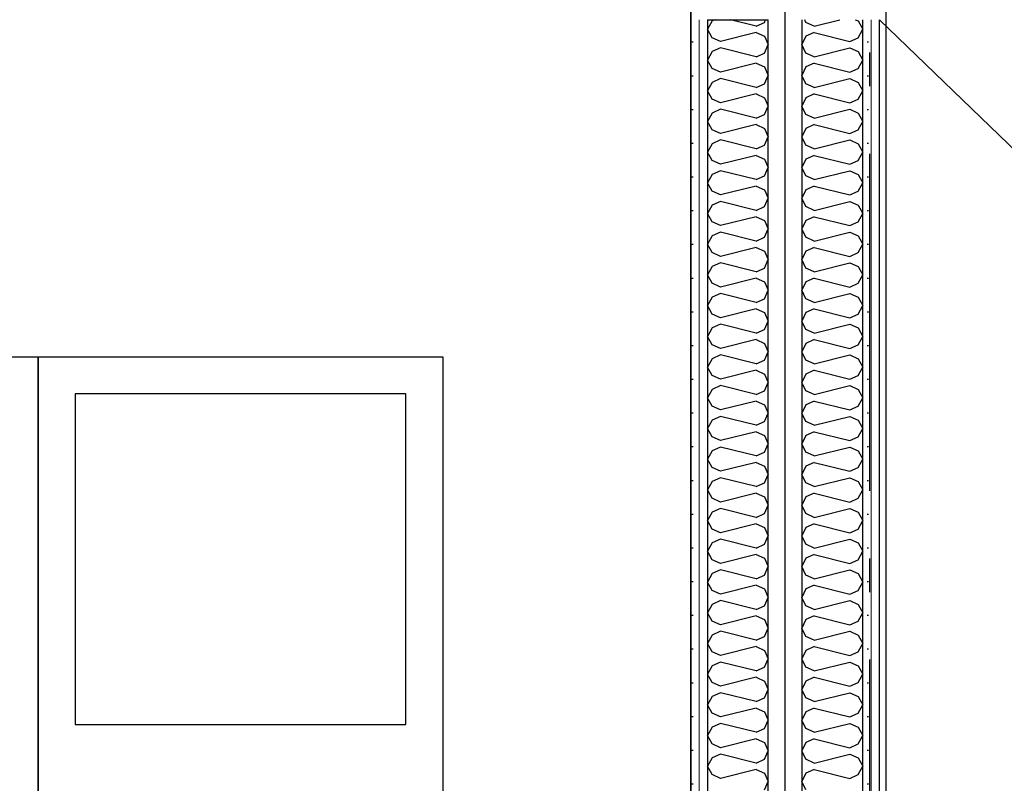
# Model space of a CAD drawing. Header units: millimetres. Extents: x -173281 to 144469, y -85977 to 83288.
# Tile 240 of 256: x -69933 to -68473, y -23449 to -22317. Entities that reach past the tile are written whole.
import ezdxf
from ezdxf.enums import TextEntityAlignment as Align

# ---------------------------------------------------------------- set-up
doc = ezdxf.new("R2010")
doc.units = ezdxf.units.MM
doc.header["$LTSCALE"] = 0.5
doc.header["$MEASUREMENT"] = 0
for name, pattern in [('Akselinje', [1500, 1000, -200, 100, -200]), ('Over snittplan', [260, 150, -50, 10, -50]), ('PLINE', [0])]:
    doc.linetypes.add(name, pattern=pattern)
doc.layers.add('234- Vinduer_ dører_ porter(Nye konstruksjoner)', color=7, linetype='Continuous', lineweight=0)
doc.layers.add('236- Innvendig kledning og overflate(Nye konstruksjoner)', color=7, linetype='Continuous', lineweight=0)
for name, color, linetype in [('242- Ikke-bærende innervegger', 7, 'Continuous'), ('242- Ikke-bærende innervegger (Skravur)(Nye konstruksjoner)', 7, 'Continuous'), ('242- Ikke-bærende innervegger(Nye konstruksjoner)', 7, 'Continuous'), ('244- Vinduer_ dører_ foldevegger(Nye konstruksjoner)', 7, 'Continuous'), ('252- Gulv på grunn_ bunnplate', 7, 'Continuous'), ('253- Oppforet gulv_ påstøp(Nye konstruksjoner)', 7, 'Continuous'), ('255- Gulvoverflate(Nye konstruksjoner)', 7, 'Continuous'), ('256- Faste himlinger og overflatebehandling(Nye konstruksjoner)', 7, 'Continuous'), ('82-- Modullinjer', 7, 'Continuous'), ('852- Teknisk_symbolsk informasjon_ bygning(Nye konstruksjoner)', 7, 'Continuous'), ('862- M___Nettoareal(Nye konstruksjoner)', 7, 'Continuous'), ('862- M___Nettoareal(Polylinje)(Nye konstruksjoner)', 7, 'Continuous'), ('862- M___Nettoareal(Tekst)(Nye konstruksjoner)', 7, 'Continuous')]:
    doc.layers.add(name, color=color, linetype=linetype)
doc.styles.add('GENERATED_STYLE_1', font='arial.ttf')
doc.styles.add('GENERATED_STYLE_2', font='arial.ttf')
doc.linetypes.add('Lydfuge betonggolv', pattern='A,0,[5,A-2607.111 Plan 1. etasje1.Shx,S=3.968254,R=0,X=0,Y=-3.46945e-18],-600,0', length=600)
pattern_1 = [(270, (0, 0), (86.60254, 0), [0, -50]), (270, (43.3, -25), (86.60254, 0), [0, -50])]
pattern_2 = [(90, (0, 0), (-86.60254, 0), [0, -50]), (90, (-43.3, 25), (-86.60254, 0), [0, -50])]

# ---------------------------------------------------------------- blocks, each defined once
blk = doc.blocks.new('Dans_teater_A-120_6', base_point=(-73175.2, -21455.7))
at = {"layer": '862- M___Nettoareal(Polylinje)(Nye konstruksjoner)', "linetype": 'PLINE', "flags": 128}
blk.add_lwpolyline([(-77605.7, -22311.9), (-77605.7, -25661.9), (-76468.2, -25661.9), (-76468.2, -25666.9), (-68938.2, -25666.9), (-68938.2, -22216.9), (-68938.2, -18756.9), (-77605.7, -18756.9), (-77605.7, -22121.9), (-77668.2, -22121.9), (-77768.2, -22121.9), (-77768.2, -22311.9), (-77668.2, -22311.9)], close=True, dxfattribs=at)
at = {"layer": '862- M___Nettoareal(Tekst)(Nye konstruksjoner)', "style": 'GENERATED_STYLE_1'}
for tag, height, p in [('DUMMY_862', 150, (-73293.1, -20924)), ('ROOM_NAME', 150, (-73293.1, -22021.7)), ('DUMMY_861', 100, (-73450.2, -21621.5)), ('ROOM_NUMBER', 100, (-73450.2, -22010.3)), ('DUMMY_863', 100, (-73057.4, -21987.4))]:
    blk.add_attdef(tag, text='', height=height, rotation=90, dxfattribs=at).set_placement(p, align=Align.TOP_LEFT)
blk = doc.blocks.new('Dørstempel[84]', base_point=(-67963.2, -22141.9))
at = {"layer": '852- Teknisk_symbolsk informasjon_ bygning(Nye konstruksjoner)', "char_height": 75, "attachment_point": 1, "rotation": 180, "style": 'GENERATED_STYLE_1'}
for s, insert in [('\\A1;{\\pql;\\pt0,50;\\fArial|b0|i0|c0|p0;\\W1.000000;x2\xa0090\\fArial|b0|i0|c0|p0;\\W1.000000;\\A1{\\H.66x;\\S^  ;}\\fArial|b0|i0|c0|p0;\\W1.000000;\\fArial|b0|i0|c0|p0;\\W1.000000;\\A1{\\H.66x;\\S^  ;}}', (-68034.6, -22956.9)), ('\\A1;{\\pql;\\pt0,50;\\fArial|b0|i0|c0|p0;\\W1.000000;990\\fArial|b0|i0|c0|p0;\\W1.000000;\\A1{\\H.66x;\\S^  ;}\\fArial|b0|i0|c0|p0;\\W1.000000;\\fArial|b0|i0|c0|p0;\\W1.000000;\\A1{\\H.66x;\\S^  ;}}', (-67863, -22956.9))]:
    blk.add_mtext(s, dxfattribs=dict(at, insert=insert))
at = {"layer": '852- Teknisk_symbolsk informasjon_ bygning(Nye konstruksjoner)', "style": 'GENERATED_STYLE_1'}
for tag, p in [('DUMMY_232', (-67805.8, -22620.5)), ('DUMMY_231', (-67805.8, -22738.4)), ('DUMMY_229', (-67805.8, -22856.2)), ('strUnitPrefix', (-67805.8, -22991.2))]:
    blk.add_attdef(tag, text='', height=75, rotation=180, dxfattribs=at).set_placement(p, align=Align.TOP_RIGHT)
for tag, p in [('DUMMY_233', (-67863, -22637.6)), ('AC_TextStyle_4', (-67863, -22755.5)), ('DUMMY_230', (-67863, -22856.2)), ('DUMMY_228', (-68343.4, -22974.1))]:
    blk.add_attdef(tag, text='', height=75, rotation=180, dxfattribs=at).set_placement(p, align=Align.TOP_LEFT)
blk.add_attdef('AC_WIDO_ID', text='', height=100, rotation=180, dxfattribs=at).set_placement((-67963.2, -22941.5), align=Align.BOTTOM_CENTER)
blk = doc.blocks.new('Dør[43]')
at = {"layer": '234- Vinduer_ dører_ porter(Nye konstruksjoner)', "linetype": 'PLINE'}
for p, q in [((-67453.2, -22141.9), (-68473.2, -22141.9)), ((-68458.2, -22199.9), (-68473.2, -22199.9)), ((-68473.2, -22291.9), (-68473.2, -22199.9)), ((-68408.2, -22199.9), (-68458.2, -22199.9)), ((-68458.2, -22199.9), (-68458.2, -22291.9)), ((-68408.2, -22199.9), (-67518.2, -22199.9)), ((-68408.2, -22291.9), (-68408.2, -22199.9)), ((-67468.2, -22199.9), (-67518.2, -22199.9)), ((-67518.2, -22199.9), (-67518.2, -22291.9)), ((-67468.2, -22199.9), (-67453.2, -22199.9)), ((-67468.2, -22291.9), (-67468.2, -22199.9)), ((-67453.2, -22291.9), (-67453.2, -22199.9)), ((-67453.2, -22291.9), (-68473.2, -22291.9)), ((-68458.2, -22291.9), (-68473.2, -22291.9)), ((-68458.2, -22291.9), (-68408.2, -22291.9)), ((-67518.2, -22291.9), (-68408.2, -22291.9)), ((-68408.2, -22291.9), (-68408.2, -23181.9)), ((-67518.2, -22291.9), (-67468.2, -22291.9)), ((-67468.2, -22291.9), (-67453.2, -22291.9))]:
    blk.add_line(p, q, dxfattribs=at)
blk.add_arc((-68408.2, -22291.9), 890, 270, 0, dxfattribs=at)
at = {"layer": '236- Innvendig kledning og overflate(Nye konstruksjoner)', "linetype": 'PLINE'}
for p, q in [((-68473.2, -22154.4), (-68473.2, -22141.9)), ((-67453.2, -22154.4), (-67453.2, -22141.9)), ((-68473.2, -22166.9), (-68473.2, -22154.4)), ((-67453.2, -22166.9), (-67453.2, -22154.4)), ((-68473.2, -22279.4), (-68473.2, -22266.9)), ((-68473.2, -22279.4), (-68473.2, -22266.9)), ((-67453.2, -22279.4), (-67453.2, -22266.9)), ((-67453.2, -22279.4), (-67453.2, -22266.9)), ((-68473.2, -22291.9), (-68473.2, -22279.4)), ((-68473.2, -22291.9), (-68473.2, -22279.4)), ((-67453.2, -22291.9), (-67453.2, -22279.4)), ((-67453.2, -22291.9), (-67453.2, -22279.4))]:
    blk.add_line(p, q, dxfattribs=at)
at = {"layer": '244- Vinduer_ dører_ foldevegger(Nye konstruksjoner)', "linetype": 'PLINE'}
for p, q in [((-68473.2, -22199.9), (-68473.2, -22166.9)), ((-67453.2, -22199.9), (-67453.2, -22166.9)), ((-68473.2, -22266.9), (-68473.2, -22199.9)), ((-68473.2, -22266.9), (-68473.2, -22199.9)), ((-67453.2, -22266.9), (-67453.2, -22199.9)), ((-67453.2, -22266.9), (-67453.2, -22199.9))]:
    blk.add_line(p, q, dxfattribs=at)
at = {"layer": '852- Teknisk_symbolsk informasjon_ bygning(Nye konstruksjoner)'}
ref = blk.add_blockref('Dørstempel[84]', (-67963.2, -22141.9), dxfattribs=at)
ref.add_attrib('AC_TextStyle_4', 'EI2 30 Sa', dxfattribs={"color": 7, "height": 75, "rotation": 180, "style": 'GENERATED_STYLE_1'}).set_placement((-67863, -22755.5), align=Align.TOP_LEFT)
ref.add_attrib('AC_WIDO_ID', 'A-118.2', dxfattribs={"color": 7, "height": 100, "rotation": 180, "style": 'GENERATED_STYLE_1'}).set_placement((-67963.2, -22941.5), align=Align.BOTTOM_CENTER)
ref.add_attrib('strUnitPrefix', 'BxH:', dxfattribs={"color": 7, "height": 75, "rotation": 180, "style": 'GENERATED_STYLE_1'}).set_placement((-67805.8, -22991.2), align=Align.TOP_RIGHT)
ref.add_attrib('DUMMY_233', '38 dB', dxfattribs={"color": 7, "height": 75, "rotation": 180, "style": 'GENERATED_STYLE_1'}).set_placement((-67863, -22637.6), align=Align.TOP_LEFT)
blk = doc.blocks.new('Standard grid marker[267]', base_point=(-68673.2, 26434.4))
at = {"layer": '82-- Modullinjer', "linetype": 'Akselinje'}
blk.add_line((-68673.2, 26234.4), (-68673.2, -50374.4), dxfattribs=at)
at = {"layer": '82-- Modullinjer', "style": 'GENERATED_STYLE_2'}
for tag, p in [('AC_MarkerText_1_0', (-68800.7, 26644.4)), ('AC_MarkerText_1_1', (-68800.7, -50864.4))]:
    blk.add_attdef(tag, text='', height=175, rotation=90, dxfattribs=at).set_placement(p, align=Align.TOP_CENTER)
blk = doc.blocks.new('*X1416')
at = {"layer": '242- Ikke-bærende innervegger (Skravur)(Nye konstruksjoner)', "linetype": 'PLINE'}
for p, q in [((-68906.2, -22318.7), (-68913.2, -22331.2)), ((-68902.2, -22316.9), (-68906.2, -22318.7)), ((-68841.2, -22326.4), (-68879.1, -22316.9)), ((-68841.2, -22326.4), (-68829, -22320.9)), ((-68829, -22320.9), (-68827.2, -22316.9)), ((-68906.2, -22343.6), (-68913.2, -22331.2)), ((-68841.2, -22336), (-68894, -22349.2)), ((-68841.2, -22336), (-68829, -22341.5)), ((-68829, -22341.5), (-68823.2, -22353.9)), ((-68894, -22349.2), (-68906.2, -22343.6)), ((-68829, -22366.4), (-68823.2, -22353.9)), ((-68906.2, -22364.3), (-68913.2, -22376.7)), ((-68894, -22358.7), (-68906.2, -22364.3)), ((-68841.2, -22371.9), (-68894, -22358.7)), ((-68841.2, -22371.9), (-68829, -22366.4)), ((-68906.2, -22389.1), (-68913.2, -22376.7)), ((-68841.2, -22381.5), (-68894, -22394.7)), ((-68841.2, -22381.5), (-68829, -22387)), ((-68894, -22394.7), (-68906.2, -22389.1)), ((-68829, -22387), (-68823.2, -22399.5)), ((-68829, -22411.9), (-68823.2, -22399.5)), ((-68906.2, -22409.8), (-68913.2, -22422.2)), ((-68894, -22404.3), (-68906.2, -22409.8)), ((-68841.2, -22417.5), (-68894, -22404.3)), ((-68841.2, -22417.5), (-68829, -22411.9)), ((-68906.2, -22434.7), (-68913.2, -22422.2)), ((-68841.2, -22427), (-68894, -22440.2)), ((-68841.2, -22427), (-68829, -22432.6)), ((-68894, -22440.2), (-68906.2, -22434.7)), ((-68829, -22432.6), (-68823.2, -22445)), ((-68906.2, -22455.3), (-68913.2, -22467.8)), ((-68894, -22449.8), (-68906.2, -22455.3)), ((-68841.2, -22463), (-68894, -22449.8)), ((-68841.2, -22463), (-68829, -22457.4)), ((-68829, -22457.4), (-68823.2, -22445)), ((-68906.2, -22480.2), (-68913.2, -22467.8)), ((-68841.2, -22472.5), (-68894, -22485.7)), ((-68841.2, -22472.5), (-68829, -22478.1)), ((-68894, -22485.7), (-68906.2, -22480.2)), ((-68829, -22478.1), (-68823.2, -22490.5)), ((-68906.2, -22500.9), (-68913.2, -22513.3)), ((-68894, -22495.3), (-68906.2, -22500.9)), ((-68841.2, -22508.5), (-68894, -22495.3)), ((-68829, -22503), (-68823.2, -22490.5)), ((-68906.2, -22525.7), (-68913.2, -22513.3)), ((-68841.2, -22508.5), (-68829, -22503)), ((-68894, -22531.3), (-68906.2, -22525.7)), ((-68841.2, -22518.1), (-68894, -22531.3)), ((-68841.2, -22518.1), (-68829, -22523.6)), ((-68829, -22523.6), (-68823.2, -22536.1)), ((-68894, -22540.8), (-68906.2, -22546.4)), ((-68841.2, -22554), (-68894, -22540.8)), ((-68829, -22548.5), (-68823.2, -22536.1)), ((-68906.2, -22546.4), (-68913.2, -22558.8)), ((-68906.2, -22571.3), (-68913.2, -22558.8)), ((-68841.2, -22554), (-68829, -22548.5)), ((-68894, -22576.8), (-68906.2, -22571.3)), ((-68841.2, -22563.6), (-68894, -22576.8)), ((-68841.2, -22563.6), (-68829, -22569.2)), ((-68829, -22569.2), (-68823.2, -22581.6)), ((-68894, -22586.4), (-68906.2, -22591.9)), ((-68841.2, -22599.6), (-68894, -22586.4)), ((-68829, -22594), (-68823.2, -22581.6)), ((-68906.2, -22591.9), (-68913.2, -22604.3)), ((-68906.2, -22616.8), (-68913.2, -22604.3)), ((-68841.2, -22599.6), (-68829, -22594)), ((-68894, -22622.3), (-68906.2, -22616.8)), ((-68841.2, -22609.1), (-68894, -22622.3)), ((-68841.2, -22609.1), (-68829, -22614.7)), ((-68829, -22614.7), (-68823.2, -22627.1)), ((-68894, -22631.9), (-68906.2, -22637.4)), ((-68841.2, -22645.1), (-68894, -22631.9)), ((-68829, -22639.5), (-68823.2, -22627.1)), ((-68906.2, -22637.4), (-68913.2, -22649.9)), ((-68841.2, -22645.1), (-68829, -22639.5)), ((-68906.2, -22662.3), (-68913.2, -22649.9)), ((-68894, -22667.9), (-68906.2, -22662.3)), ((-68841.2, -22654.7), (-68894, -22667.9)), ((-68841.2, -22654.7), (-68829, -22660.2)), ((-68829, -22660.2), (-68823.2, -22672.6)), ((-68894, -22677.4), (-68906.2, -22683)), ((-68841.2, -22690.6), (-68894, -22677.4)), ((-68829, -22685.1), (-68823.2, -22672.6)), ((-68906.2, -22683), (-68913.2, -22695.4)), ((-68841.2, -22690.6), (-68829, -22685.1)), ((-68906.2, -22707.8), (-68913.2, -22695.4)), ((-68841.2, -22700.2), (-68894, -22713.4)), ((-68841.2, -22700.2), (-68829, -22705.7)), ((-68829, -22705.7), (-68823.2, -22718.2)), ((-68894, -22713.4), (-68906.2, -22707.8)), ((-68829, -22730.6), (-68823.2, -22718.2)), ((-68906.2, -22728.5), (-68913.2, -22740.9)), ((-68894, -22722.9), (-68906.2, -22728.5)), ((-68841.2, -22736.1), (-68894, -22722.9)), ((-68841.2, -22736.1), (-68829, -22730.6)), ((-68906.2, -22753.4), (-68913.2, -22740.9)), ((-68841.2, -22745.7), (-68894, -22758.9)), ((-68841.2, -22745.7), (-68829, -22751.3)), ((-68894, -22758.9), (-68906.2, -22753.4)), ((-68829, -22751.3), (-68823.2, -22763.7)), ((-68829, -22776.1), (-68823.2, -22763.7)), ((-68906.2, -22774), (-68913.2, -22786.5)), ((-68894, -22768.5), (-68906.2, -22774)), ((-68841.2, -22781.7), (-68894, -22768.5)), ((-68841.2, -22781.7), (-68829, -22776.1)), ((-68906.2, -22798.9), (-68913.2, -22786.5)), ((-68841.2, -22791.2), (-68894, -22804.4)), ((-68841.2, -22791.2), (-68829, -22796.8)), ((-68894, -22804.4), (-68906.2, -22798.9)), ((-68829, -22796.8), (-68823.2, -22809.2)), ((-68906.2, -22819.6), (-68913.2, -22832)), ((-68894, -22814), (-68906.2, -22819.6)), ((-68841.2, -22827.2), (-68894, -22814)), ((-68841.2, -22827.2), (-68829, -22821.7)), ((-68829, -22821.7), (-68823.2, -22809.2)), ((-68906.2, -22844.4), (-68913.2, -22832)), ((-68841.2, -22836.8), (-68894, -22850)), ((-68841.2, -22836.8), (-68829, -22842.3)), ((-68894, -22850), (-68906.2, -22844.4)), ((-68829, -22842.3), (-68823.2, -22854.7)), ((-68906.2, -22865.1), (-68913.2, -22877.5)), ((-68894, -22859.5), (-68906.2, -22865.1)), ((-68841.2, -22872.7), (-68894, -22859.5)), ((-68841.2, -22872.7), (-68829, -22867.2)), ((-68829, -22867.2), (-68823.2, -22854.7)), ((-68906.2, -22889.9), (-68913.2, -22877.5)), ((-68894, -22895.5), (-68906.2, -22889.9)), ((-68841.2, -22882.3), (-68894, -22895.5)), ((-68841.2, -22882.3), (-68829, -22887.8)), ((-68829, -22887.8), (-68823.2, -22900.3)), ((-68906.2, -22910.6), (-68913.2, -22923)), ((-68894, -22905.1), (-68906.2, -22910.6)), ((-68841.2, -22918.3), (-68894, -22905.1)), ((-68829, -22912.7), (-68823.2, -22900.3)), ((-68906.2, -22935.5), (-68913.2, -22923)), ((-68841.2, -22918.3), (-68829, -22912.7)), ((-68894, -22941), (-68906.2, -22935.5)), ((-68841.2, -22927.8), (-68894, -22941)), ((-68841.2, -22927.8), (-68829, -22933.4)), ((-68829, -22933.4), (-68823.2, -22945.8)), ((-68894, -22950.6), (-68906.2, -22956.1)), ((-68841.2, -22963.8), (-68894, -22950.6)), ((-68829, -22958.2), (-68823.2, -22945.8)), ((-68906.2, -22956.1), (-68913.2, -22968.6)), ((-68906.2, -22981), (-68913.2, -22968.6)), ((-68841.2, -22963.8), (-68829, -22958.2)), ((-68894, -22986.5), (-68906.2, -22981)), ((-68841.2, -22973.3), (-68894, -22986.5)), ((-68841.2, -22973.3), (-68829, -22978.9)), ((-68829, -22978.9), (-68823.2, -22991.3)), ((-68894, -22996.1), (-68906.2, -23001.7)), ((-68841.2, -23009.3), (-68894, -22996.1)), ((-68829, -23003.8), (-68823.2, -22991.3)), ((-68906.2, -23001.7), (-68913.2, -23014.1)), ((-68841.2, -23009.3), (-68829, -23003.8)), ((-68906.2, -23026.5), (-68913.2, -23014.1)), ((-68894, -23032.1), (-68906.2, -23026.5)), ((-68841.2, -23018.9), (-68894, -23032.1)), ((-68841.2, -23018.9), (-68829, -23024.4)), ((-68829, -23024.4), (-68823.2, -23036.9)), ((-68894, -23041.6), (-68906.2, -23047.2)), ((-68841.2, -23054.8), (-68894, -23041.6)), ((-68829, -23049.3), (-68823.2, -23036.9)), ((-68906.2, -23047.2), (-68913.2, -23059.6)), ((-68841.2, -23054.8), (-68829, -23049.3)), ((-68906.2, -23072.1), (-68913.2, -23059.6)), ((-68841.2, -23064.4), (-68894, -23077.6)), ((-68841.2, -23064.4), (-68829, -23070)), ((-68829, -23070), (-68823.2, -23082.4)), ((-68894, -23077.6), (-68906.2, -23072.1)), ((-68829, -23094.8), (-68823.2, -23082.4)), ((-68906.2, -23092.7), (-68913.2, -23105.1)), ((-68894, -23087.2), (-68906.2, -23092.7)), ((-68841.2, -23100.4), (-68894, -23087.2)), ((-68841.2, -23100.4), (-68829, -23094.8)), ((-68906.2, -23117.6), (-68913.2, -23105.1)), ((-68841.2, -23109.9), (-68894, -23123.1)), ((-68841.2, -23109.9), (-68829, -23115.5)), ((-68829, -23115.5), (-68823.2, -23127.9)), ((-68894, -23123.1), (-68906.2, -23117.6)), ((-68829, -23140.3), (-68823.2, -23127.9)), ((-68906.2, -23138.2), (-68913.2, -23150.7)), ((-68894, -23132.7), (-68906.2, -23138.2)), ((-68841.2, -23145.9), (-68894, -23132.7)), ((-68841.2, -23145.9), (-68829, -23140.3)), ((-68906.2, -23163.1), (-68913.2, -23150.7)), ((-68841.2, -23155.5), (-68894, -23168.7)), ((-68841.2, -23155.5), (-68829, -23161)), ((-68894, -23168.7), (-68906.2, -23163.1)), ((-68829, -23161), (-68823.2, -23173.4)), ((-68829, -23185.9), (-68823.2, -23173.4)), ((-68906.2, -23183.8), (-68913.2, -23196.2)), ((-68894, -23178.2), (-68906.2, -23183.8)), ((-68841.2, -23191.4), (-68894, -23178.2)), ((-68841.2, -23191.4), (-68829, -23185.9)), ((-68906.2, -23208.6), (-68913.2, -23196.2)), ((-68841.2, -23201), (-68894, -23214.2)), ((-68841.2, -23201), (-68829, -23206.5)), ((-68894, -23214.2), (-68906.2, -23208.6)), ((-68829, -23206.5), (-68823.2, -23219)), ((-68906.2, -23229.3), (-68913.2, -23241.7)), ((-68894, -23223.7), (-68906.2, -23229.3)), ((-68841.2, -23236.9), (-68894, -23223.7)), ((-68841.2, -23236.9), (-68829, -23231.4)), ((-68829, -23231.4), (-68823.2, -23219)), ((-68906.2, -23254.2), (-68913.2, -23241.7)), ((-68841.2, -23246.5), (-68894, -23259.7)), ((-68841.2, -23246.5), (-68829, -23252.1)), ((-68894, -23259.7), (-68906.2, -23254.2)), ((-68829, -23252.1), (-68823.2, -23264.5)), ((-68906.2, -23274.8), (-68913.2, -23287.3)), ((-68894, -23269.3), (-68906.2, -23274.8)), ((-68841.2, -23282.5), (-68894, -23269.3)), ((-68829, -23276.9), (-68823.2, -23264.5)), ((-68906.2, -23299.7), (-68913.2, -23287.3)), ((-68841.2, -23282.5), (-68829, -23276.9)), ((-68894, -23305.2), (-68906.2, -23299.7)), ((-68841.2, -23292), (-68894, -23305.2)), ((-68841.2, -23292), (-68829, -23297.6)), ((-68829, -23297.6), (-68823.2, -23310)), ((-68894, -23314.8), (-68906.2, -23320.4)), ((-68841.2, -23328), (-68894, -23314.8)), ((-68829, -23322.5), (-68823.2, -23310)), ((-68906.2, -23320.4), (-68913.2, -23332.8)), ((-68906.2, -23345.2), (-68913.2, -23332.8)), ((-68841.2, -23328), (-68829, -23322.5)), ((-68894, -23350.8), (-68906.2, -23345.2)), ((-68841.2, -23337.6), (-68894, -23350.8)), ((-68841.2, -23337.6), (-68829, -23343.1)), ((-68829, -23343.1), (-68823.2, -23355.5)), ((-68894, -23360.3), (-68906.2, -23365.9)), ((-68841.2, -23373.5), (-68894, -23360.3)), ((-68829, -23368), (-68823.2, -23355.5)), ((-68906.2, -23365.9), (-68913.2, -23378.3)), ((-68906.2, -23390.7), (-68913.2, -23378.3)), ((-68841.2, -23373.5), (-68829, -23368)), ((-68894, -23396.3), (-68906.2, -23390.7)), ((-68841.2, -23383.1), (-68894, -23396.3)), ((-68841.2, -23383.1), (-68829, -23388.6)), ((-68829, -23388.6), (-68823.2, -23401.1)), ((-68894, -23405.9), (-68906.2, -23411.4)), ((-68841.2, -23419.1), (-68894, -23405.9)), ((-68829, -23413.5), (-68823.2, -23401.1)), ((-68906.2, -23411.4), (-68913.2, -23423.8)), ((-68841.2, -23419.1), (-68829, -23413.5)), ((-68906.2, -23436.3), (-68913.2, -23423.8)), ((-68894, -23441.8), (-68906.2, -23436.3)), ((-68841.2, -23428.6), (-68894, -23441.8)), ((-68841.2, -23428.6), (-68829, -23434.2)), ((-68829, -23434.2), (-68823.2, -23446.6)), ((-68829, -23459), (-68823.2, -23446.6))]:
    blk.add_line(p, q, dxfattribs=at)
blk = doc.blocks.new('*X1417')
at = {"layer": '242- Ikke-bærende innervegger (Skravur)(Nye konstruksjoner)', "linetype": 'PLINE'}
for p, q in [((-68767.3, -22320.9), (-68769.1, -22316.9)), ((-68755.1, -22326.4), (-68767.3, -22320.9)), ((-68755.1, -22326.4), (-68717.2, -22316.9)), ((-68694.1, -22316.9), (-68690.1, -22318.7)), ((-68690.1, -22318.7), (-68683.2, -22331.2)), ((-68767.3, -22341.5), (-68773.2, -22353.9)), ((-68755.1, -22336), (-68767.3, -22341.5)), ((-68755.1, -22336), (-68702.3, -22349.2)), ((-68690.1, -22343.6), (-68683.2, -22331.2)), ((-68767.3, -22366.4), (-68773.2, -22353.9)), ((-68702.3, -22349.2), (-68690.1, -22343.6)), ((-68755.1, -22371.9), (-68767.3, -22366.4)), ((-68755.1, -22371.9), (-68702.3, -22358.7)), ((-68702.3, -22358.7), (-68690.1, -22364.3)), ((-68690.1, -22364.3), (-68683.2, -22376.7)), ((-68755.1, -22381.5), (-68767.3, -22387)), ((-68755.1, -22381.5), (-68702.3, -22394.7)), ((-68690.1, -22389.1), (-68683.2, -22376.7)), ((-68767.3, -22387), (-68773.2, -22399.5)), ((-68767.3, -22411.9), (-68773.2, -22399.5)), ((-68702.3, -22394.7), (-68690.1, -22389.1)), ((-68755.1, -22417.5), (-68767.3, -22411.9)), ((-68755.1, -22417.5), (-68702.3, -22404.3)), ((-68702.3, -22404.3), (-68690.1, -22409.8)), ((-68690.1, -22409.8), (-68683.2, -22422.2)), ((-68755.1, -22427), (-68767.3, -22432.6)), ((-68755.1, -22427), (-68702.3, -22440.2)), ((-68690.1, -22434.7), (-68683.2, -22422.2)), ((-68767.3, -22432.6), (-68773.2, -22445)), ((-68702.3, -22440.2), (-68690.1, -22434.7)), ((-68767.3, -22457.4), (-68773.2, -22445)), ((-68755.1, -22463), (-68767.3, -22457.4)), ((-68755.1, -22463), (-68702.3, -22449.8)), ((-68702.3, -22449.8), (-68690.1, -22455.3)), ((-68690.1, -22455.3), (-68683.2, -22467.8)), ((-68755.1, -22472.5), (-68767.3, -22478.1)), ((-68755.1, -22472.5), (-68702.3, -22485.7)), ((-68690.1, -22480.2), (-68683.2, -22467.8)), ((-68767.3, -22478.1), (-68773.2, -22490.5)), ((-68702.3, -22485.7), (-68690.1, -22480.2)), ((-68767.3, -22503), (-68773.2, -22490.5)), ((-68755.1, -22508.5), (-68702.3, -22495.3)), ((-68702.3, -22495.3), (-68690.1, -22500.9)), ((-68690.1, -22500.9), (-68683.2, -22513.3)), ((-68755.1, -22508.5), (-68767.3, -22503)), ((-68690.1, -22525.7), (-68683.2, -22513.3)), ((-68767.3, -22523.6), (-68773.2, -22536.1)), ((-68755.1, -22518.1), (-68767.3, -22523.6)), ((-68755.1, -22518.1), (-68702.3, -22531.3)), ((-68702.3, -22531.3), (-68690.1, -22525.7)), ((-68767.3, -22548.5), (-68773.2, -22536.1)), ((-68755.1, -22554), (-68702.3, -22540.8)), ((-68702.3, -22540.8), (-68690.1, -22546.4)), ((-68755.1, -22554), (-68767.3, -22548.5)), ((-68690.1, -22546.4), (-68683.2, -22558.8)), ((-68690.1, -22571.3), (-68683.2, -22558.8)), ((-68767.3, -22569.2), (-68773.2, -22581.6)), ((-68755.1, -22563.6), (-68767.3, -22569.2)), ((-68755.1, -22563.6), (-68702.3, -22576.8)), ((-68702.3, -22576.8), (-68690.1, -22571.3)), ((-68767.3, -22594), (-68773.2, -22581.6)), ((-68755.1, -22599.6), (-68702.3, -22586.4)), ((-68702.3, -22586.4), (-68690.1, -22591.9)), ((-68755.1, -22599.6), (-68767.3, -22594)), ((-68690.1, -22591.9), (-68683.2, -22604.3)), ((-68690.1, -22616.8), (-68683.2, -22604.3)), ((-68767.3, -22614.7), (-68773.2, -22627.1)), ((-68755.1, -22609.1), (-68767.3, -22614.7)), ((-68755.1, -22609.1), (-68702.3, -22622.3)), ((-68702.3, -22622.3), (-68690.1, -22616.8)), ((-68767.3, -22639.5), (-68773.2, -22627.1)), ((-68755.1, -22645.1), (-68702.3, -22631.9)), ((-68702.3, -22631.9), (-68690.1, -22637.4)), ((-68755.1, -22645.1), (-68767.3, -22639.5)), ((-68690.1, -22637.4), (-68683.2, -22649.9)), ((-68767.3, -22660.2), (-68773.2, -22672.6)), ((-68755.1, -22654.7), (-68767.3, -22660.2)), ((-68755.1, -22654.7), (-68702.3, -22667.9)), ((-68702.3, -22667.9), (-68690.1, -22662.3)), ((-68690.1, -22662.3), (-68683.2, -22649.9)), ((-68767.3, -22685.1), (-68773.2, -22672.6)), ((-68755.1, -22690.6), (-68702.3, -22677.4)), ((-68702.3, -22677.4), (-68690.1, -22683)), ((-68755.1, -22690.6), (-68767.3, -22685.1)), ((-68690.1, -22683), (-68683.2, -22695.4)), ((-68767.3, -22705.7), (-68773.2, -22718.2)), ((-68755.1, -22700.2), (-68767.3, -22705.7)), ((-68755.1, -22700.2), (-68702.3, -22713.4)), ((-68690.1, -22707.8), (-68683.2, -22695.4)), ((-68767.3, -22730.6), (-68773.2, -22718.2)), ((-68702.3, -22713.4), (-68690.1, -22707.8)), ((-68755.1, -22736.1), (-68767.3, -22730.6)), ((-68755.1, -22736.1), (-68702.3, -22722.9)), ((-68702.3, -22722.9), (-68690.1, -22728.5)), ((-68690.1, -22728.5), (-68683.2, -22740.9)), ((-68755.1, -22745.7), (-68767.3, -22751.3)), ((-68755.1, -22745.7), (-68702.3, -22758.9)), ((-68690.1, -22753.4), (-68683.2, -22740.9)), ((-68767.3, -22751.3), (-68773.2, -22763.7)), ((-68767.3, -22776.1), (-68773.2, -22763.7)), ((-68702.3, -22758.9), (-68690.1, -22753.4)), ((-68755.1, -22781.7), (-68767.3, -22776.1)), ((-68755.1, -22781.7), (-68702.3, -22768.5)), ((-68702.3, -22768.5), (-68690.1, -22774)), ((-68690.1, -22774), (-68683.2, -22786.5)), ((-68755.1, -22791.2), (-68767.3, -22796.8)), ((-68755.1, -22791.2), (-68702.3, -22804.4)), ((-68690.1, -22798.9), (-68683.2, -22786.5)), ((-68767.3, -22796.8), (-68773.2, -22809.2)), ((-68702.3, -22804.4), (-68690.1, -22798.9)), ((-68767.3, -22821.7), (-68773.2, -22809.2)), ((-68755.1, -22827.2), (-68767.3, -22821.7)), ((-68755.1, -22827.2), (-68702.3, -22814)), ((-68702.3, -22814), (-68690.1, -22819.6)), ((-68690.1, -22819.6), (-68683.2, -22832)), ((-68755.1, -22836.8), (-68767.3, -22842.3)), ((-68755.1, -22836.8), (-68702.3, -22850)), ((-68690.1, -22844.4), (-68683.2, -22832)), ((-68767.3, -22842.3), (-68773.2, -22854.7)), ((-68702.3, -22850), (-68690.1, -22844.4)), ((-68767.3, -22867.2), (-68773.2, -22854.7)), ((-68755.1, -22872.7), (-68767.3, -22867.2)), ((-68755.1, -22872.7), (-68702.3, -22859.5)), ((-68702.3, -22859.5), (-68690.1, -22865.1)), ((-68690.1, -22865.1), (-68683.2, -22877.5)), ((-68690.1, -22889.9), (-68683.2, -22877.5)), ((-68767.3, -22887.8), (-68773.2, -22900.3)), ((-68755.1, -22882.3), (-68767.3, -22887.8)), ((-68755.1, -22882.3), (-68702.3, -22895.5)), ((-68702.3, -22895.5), (-68690.1, -22889.9)), ((-68767.3, -22912.7), (-68773.2, -22900.3)), ((-68755.1, -22918.3), (-68702.3, -22905.1)), ((-68702.3, -22905.1), (-68690.1, -22910.6)), ((-68690.1, -22910.6), (-68683.2, -22923)), ((-68755.1, -22918.3), (-68767.3, -22912.7)), ((-68690.1, -22935.5), (-68683.2, -22923)), ((-68767.3, -22933.4), (-68773.2, -22945.8)), ((-68755.1, -22927.8), (-68767.3, -22933.4)), ((-68755.1, -22927.8), (-68702.3, -22941)), ((-68702.3, -22941), (-68690.1, -22935.5)), ((-68767.3, -22958.2), (-68773.2, -22945.8)), ((-68755.1, -22963.8), (-68702.3, -22950.6)), ((-68702.3, -22950.6), (-68690.1, -22956.1)), ((-68755.1, -22963.8), (-68767.3, -22958.2)), ((-68690.1, -22956.1), (-68683.2, -22968.6)), ((-68690.1, -22981), (-68683.2, -22968.6)), ((-68767.3, -22978.9), (-68773.2, -22991.3)), ((-68755.1, -22973.3), (-68767.3, -22978.9)), ((-68755.1, -22973.3), (-68702.3, -22986.5)), ((-68702.3, -22986.5), (-68690.1, -22981)), ((-68767.3, -23003.8), (-68773.2, -22991.3)), ((-68755.1, -23009.3), (-68702.3, -22996.1)), ((-68702.3, -22996.1), (-68690.1, -23001.7)), ((-68755.1, -23009.3), (-68767.3, -23003.8)), ((-68690.1, -23001.7), (-68683.2, -23014.1)), ((-68767.3, -23024.4), (-68773.2, -23036.9)), ((-68755.1, -23018.9), (-68767.3, -23024.4)), ((-68755.1, -23018.9), (-68702.3, -23032.1)), ((-68702.3, -23032.1), (-68690.1, -23026.5)), ((-68690.1, -23026.5), (-68683.2, -23014.1)), ((-68767.3, -23049.3), (-68773.2, -23036.9)), ((-68755.1, -23054.8), (-68702.3, -23041.6)), ((-68702.3, -23041.6), (-68690.1, -23047.2)), ((-68755.1, -23054.8), (-68767.3, -23049.3)), ((-68690.1, -23047.2), (-68683.2, -23059.6)), ((-68767.3, -23070), (-68773.2, -23082.4)), ((-68755.1, -23064.4), (-68767.3, -23070)), ((-68755.1, -23064.4), (-68702.3, -23077.6)), ((-68690.1, -23072.1), (-68683.2, -23059.6)), ((-68767.3, -23094.8), (-68773.2, -23082.4)), ((-68702.3, -23077.6), (-68690.1, -23072.1)), ((-68755.1, -23100.4), (-68767.3, -23094.8)), ((-68755.1, -23100.4), (-68702.3, -23087.2)), ((-68702.3, -23087.2), (-68690.1, -23092.7)), ((-68690.1, -23092.7), (-68683.2, -23105.1)), ((-68767.3, -23115.5), (-68773.2, -23127.9)), ((-68755.1, -23109.9), (-68767.3, -23115.5)), ((-68755.1, -23109.9), (-68702.3, -23123.1)), ((-68690.1, -23117.6), (-68683.2, -23105.1)), ((-68767.3, -23140.3), (-68773.2, -23127.9)), ((-68702.3, -23123.1), (-68690.1, -23117.6)), ((-68755.1, -23145.9), (-68767.3, -23140.3)), ((-68755.1, -23145.9), (-68702.3, -23132.7)), ((-68702.3, -23132.7), (-68690.1, -23138.2)), ((-68690.1, -23138.2), (-68683.2, -23150.7)), ((-68755.1, -23155.5), (-68767.3, -23161)), ((-68755.1, -23155.5), (-68702.3, -23168.7)), ((-68690.1, -23163.1), (-68683.2, -23150.7)), ((-68767.3, -23161), (-68773.2, -23173.4)), ((-68767.3, -23185.9), (-68773.2, -23173.4)), ((-68702.3, -23168.7), (-68690.1, -23163.1)), ((-68755.1, -23191.4), (-68767.3, -23185.9)), ((-68755.1, -23191.4), (-68702.3, -23178.2)), ((-68702.3, -23178.2), (-68690.1, -23183.8)), ((-68690.1, -23183.8), (-68683.2, -23196.2)), ((-68755.1, -23201), (-68767.3, -23206.5)), ((-68755.1, -23201), (-68702.3, -23214.2)), ((-68690.1, -23208.6), (-68683.2, -23196.2)), ((-68767.3, -23206.5), (-68773.2, -23219)), ((-68702.3, -23214.2), (-68690.1, -23208.6)), ((-68767.3, -23231.4), (-68773.2, -23219)), ((-68755.1, -23236.9), (-68767.3, -23231.4)), ((-68755.1, -23236.9), (-68702.3, -23223.7)), ((-68702.3, -23223.7), (-68690.1, -23229.3)), ((-68690.1, -23229.3), (-68683.2, -23241.7)), ((-68755.1, -23246.5), (-68767.3, -23252.1)), ((-68755.1, -23246.5), (-68702.3, -23259.7)), ((-68690.1, -23254.2), (-68683.2, -23241.7)), ((-68767.3, -23252.1), (-68773.2, -23264.5)), ((-68702.3, -23259.7), (-68690.1, -23254.2)), ((-68767.3, -23276.9), (-68773.2, -23264.5)), ((-68755.1, -23282.5), (-68702.3, -23269.3)), ((-68702.3, -23269.3), (-68690.1, -23274.8)), ((-68690.1, -23274.8), (-68683.2, -23287.3)), ((-68755.1, -23282.5), (-68767.3, -23276.9)), ((-68690.1, -23299.7), (-68683.2, -23287.3)), ((-68767.3, -23297.6), (-68773.2, -23310)), ((-68755.1, -23292), (-68767.3, -23297.6)), ((-68755.1, -23292), (-68702.3, -23305.2)), ((-68702.3, -23305.2), (-68690.1, -23299.7)), ((-68767.3, -23322.5), (-68773.2, -23310)), ((-68755.1, -23328), (-68702.3, -23314.8)), ((-68702.3, -23314.8), (-68690.1, -23320.4)), ((-68755.1, -23328), (-68767.3, -23322.5)), ((-68690.1, -23320.4), (-68683.2, -23332.8)), ((-68690.1, -23345.2), (-68683.2, -23332.8)), ((-68767.3, -23343.1), (-68773.2, -23355.5)), ((-68755.1, -23337.6), (-68767.3, -23343.1)), ((-68755.1, -23337.6), (-68702.3, -23350.8)), ((-68702.3, -23350.8), (-68690.1, -23345.2)), ((-68767.3, -23368), (-68773.2, -23355.5)), ((-68755.1, -23373.5), (-68702.3, -23360.3)), ((-68702.3, -23360.3), (-68690.1, -23365.9)), ((-68755.1, -23373.5), (-68767.3, -23368)), ((-68690.1, -23365.9), (-68683.2, -23378.3)), ((-68690.1, -23390.7), (-68683.2, -23378.3)), ((-68767.3, -23388.6), (-68773.2, -23401.1)), ((-68755.1, -23383.1), (-68767.3, -23388.6)), ((-68755.1, -23383.1), (-68702.3, -23396.3)), ((-68702.3, -23396.3), (-68690.1, -23390.7)), ((-68767.3, -23413.5), (-68773.2, -23401.1)), ((-68755.1, -23419.1), (-68702.3, -23405.9)), ((-68702.3, -23405.9), (-68690.1, -23411.4)), ((-68755.1, -23419.1), (-68767.3, -23413.5)), ((-68690.1, -23411.4), (-68683.2, -23423.8)), ((-68767.3, -23434.2), (-68773.2, -23446.6)), ((-68755.1, -23428.6), (-68767.3, -23434.2)), ((-68755.1, -23428.6), (-68702.3, -23441.8)), ((-68702.3, -23441.8), (-68690.1, -23436.3)), ((-68690.1, -23436.3), (-68683.2, -23423.8)), ((-68767.3, -23459), (-68773.2, -23446.6))]:
    blk.add_line(p, q, dxfattribs=at)

msp = doc.modelspace()

# ---------------------------------------------------------------- hatches: boundary and pattern name
at = {"layer": '242- Ikke-bærende innervegger (Skravur)(Nye konstruksjoner)', "linetype": 'Continuous'}
h = msp.add_hatch(dxfattribs=at)
h.set_pattern_fill('Gips', color=256, style=0, pattern_type=2)
h.set_pattern_definition(pattern_1)
h.paths.add_polyline_path([(-68938.2, -22316.9), (-68938.2, -24016.9), (-68925.7, -24016.9), (-68925.7, -22316.9)])
h = msp.add_hatch(dxfattribs=at)
h.set_pattern_fill('Gips', color=256, style=0, pattern_type=2)
h.set_pattern_definition(pattern_1)
h.paths.add_polyline_path([(-68925.7, -22316.9), (-68925.7, -24016.9), (-68913.2, -24016.9), (-68913.2, -22316.9)])
h = msp.add_hatch(dxfattribs=at)
h.set_pattern_fill('Gips', color=256, style=0, pattern_type=2)
h.set_pattern_definition(pattern_2)
h.paths.add_polyline_path([(-68670.7, -24016.9), (-68670.7, -22316.9), (-68683.2, -22316.9), (-68683.2, -24016.9)])
h = msp.add_hatch(dxfattribs=at)
h.set_pattern_fill('Gips', color=256, style=0, pattern_type=2)
h.set_pattern_definition(pattern_2)
h.paths.add_polyline_path([(-68658.2, -24016.9), (-68658.2, -22316.9), (-68670.7, -22316.9), (-68670.7, -24016.9)])

# ---------------------------------------------------------------- linework, layer by layer
at = {"layer": '236- Innvendig kledning og overflate(Nye konstruksjoner)', "linetype": 'PLINE'}
for p, q in [((-68925.7, -22316.9), (-68925.7, -24016.9)), ((-68670.7, -24016.9), (-68670.7, -22316.9))]:
    msp.add_line(p, q, dxfattribs=at)
at = {"layer": '236- Innvendig kledning og overflate(Nye konstruksjoner)', "linetype": 'PLINE', "flags": 128}
for points in [[(-68938.2, -22316.9), (-68938.2, -24016.9)], [(-68658.2, -24016.9), (-68658.2, -22316.9)]]:
    msp.add_lwpolyline(points, dxfattribs=at)
at = {"layer": '242- Ikke-bærende innervegger', "linetype": 'PLINE', "flags": 128}
for points in [[(-68938.2, -22316.9), (-68938.2, -24016.9)], [(-68658.2, -24016.9), (-68658.2, -22316.9)]]:
    msp.add_lwpolyline(points, dxfattribs=at)
at = {"layer": '242- Ikke-bærende innervegger(Nye konstruksjoner)', "linetype": 'PLINE'}
for p, q in [((-68913.2, -22316.9), (-68913.2, -24016.9)), ((-68683.2, -24016.9), (-68683.2, -22316.9))]:
    msp.add_line(p, q, dxfattribs=at)
at = {"layer": '242- Ikke-bærende innervegger(Nye konstruksjoner)', "linetype": 'PLINE', "flags": 128}
for points in [[(-68913.2, -22316.9), (-68823.2, -22316.9)], [(-68823.2, -24016.9), (-68823.2, -22316.9)], [(-68773.2, -22316.9), (-68773.2, -24016.9)]]:
    msp.add_lwpolyline(points, dxfattribs=at)
at = {"layer": '252- Gulv på grunn_ bunnplate', "linetype": 'PLINE', "flags": 128}
for points in [[(-77653.7, -28236.4), (-76468.2, -28236.4), (-76468.2, -25956.9), (-68648.2, -25956.9), (-68648.2, -14971.9), (-68648.2, -14846.9), (-70768.2, -14846.9), (-70768.2, -11941.9), (-75053.7, -11941.9), (-75053.7, 2273.1), (-74818.2, 2273.1), (-74818.2, 4673.1), (-63042.7, 4673.1), (-63042.7, 2373.1), (-61492.7, 2373.1), (-61492.7, -15001.9), (-65023.2, -15001.9), (-65023.2, -14971.9), (-65037.7, -14971.9), (-65037.7, -25831.9), (-61478.2, -25831.9), (-61478.2, -37386.4), (-60337.7, -37386.4), (-60337.7, -41897.4), (-61487.7, -41897.4), (-61487.7, -43697.4), (-63278.2, -43697.4), (-63278.2, -41936.9), (-63428.2, -41936.9), (-63428.2, -43701.9), (-65168.2, -43701.9), (-65168.2, -43797.4), (-71027.7, -43797.4), (-71027.7, -44997.4), (-75013.7, -44997.4), (-75013.7, -43797.4), (-76238.2, -43797.4), (-76238.2, -38801.9), (-77653.7, -38801.9)], [(-77673.2, -18641.9), (-68938.2, -18641.9), (-68938.2, -25666.9), (-76468.2, -25666.9), (-76468.2, -25596.9), (-77673.2, -25596.9)]]:
    msp.add_lwpolyline(points, close=True, dxfattribs=at)
at = {"layer": '253- Oppforet gulv_ påstøp(Nye konstruksjoner)', "linetype": 'PLINE', "flags": 128}
msp.add_lwpolyline([(-77653.7, -18756.9), (-68938.2, -18756.9), (-68938.2, -25666.9), (-77653.7, -25666.9)], close=True, dxfattribs=at)
at = {"layer": '255- Gulvoverflate(Nye konstruksjoner)', "linetype": 'Lydfuge betonggolv'}
msp.add_lwpolyline([(-77578.2, -25806.9), (-68798.2, -25806.9), (-68798.2, -18616.9), (-77578.2, -18616.9)], dxfattribs=at)
at = {"layer": '256- Faste himlinger og overflatebehandling(Nye konstruksjoner)', "linetype": 'PLINE'}
msp.add_line((-65135.7, -25716.9), (-68658.2, -22316.9), dxfattribs=at)
at = {"layer": '256- Faste himlinger og overflatebehandling(Nye konstruksjoner)', "linetype": 'Over snittplan', "flags": 128}
msp.add_lwpolyline([(-68938.2, -22311.9), (-68938.2, -25666.9)], dxfattribs=at)
at = {"layer": '256- Faste himlinger og overflatebehandling(Nye konstruksjoner)', "linetype": 'PLINE'}
for points in [[(-69905.9, -22816.9), (-69905.9, -25216.9), (-71105.9, -25216.9), (-71105.9, -22816.9)], [(-69305.9, -22816.9), (-69305.9, -25216.9), (-69905.9, -25216.9), (-69905.9, -22816.9)], [(-69360.9, -22871.9), (-69850.9, -22871.9), (-69850.9, -23361.9), (-69360.9, -23361.9)]]:
    msp.add_lwpolyline(points, close=True, dxfattribs=at)

# ---------------------------------------------------------------- block references
at = {"layer": '242- Ikke-bærende innervegger(Nye konstruksjoner)'}
for name in ['*X1416', '*X1417']:
    msp.add_blockref(name, (0, 0), dxfattribs=at)
at = {"layer": '244- Vinduer_ dører_ foldevegger(Nye konstruksjoner)', "linetype": 'PLINE'}
msp.add_blockref('Dør[43]', (0, 0), dxfattribs=at)
at = {"layer": '82-- Modullinjer', "linetype": 'PLINE'}
msp.add_blockref('Standard grid marker[267]', (-68673.2, 26434.4), dxfattribs=at)
at = {"layer": '862- M___Nettoareal(Nye konstruksjoner)', "linetype": 'Continuous'}
msp.add_blockref('Dans_teater_A-120_6', (-73175.2, -21455.7), dxfattribs=at)

doc.saveas('drawing.dxf')
